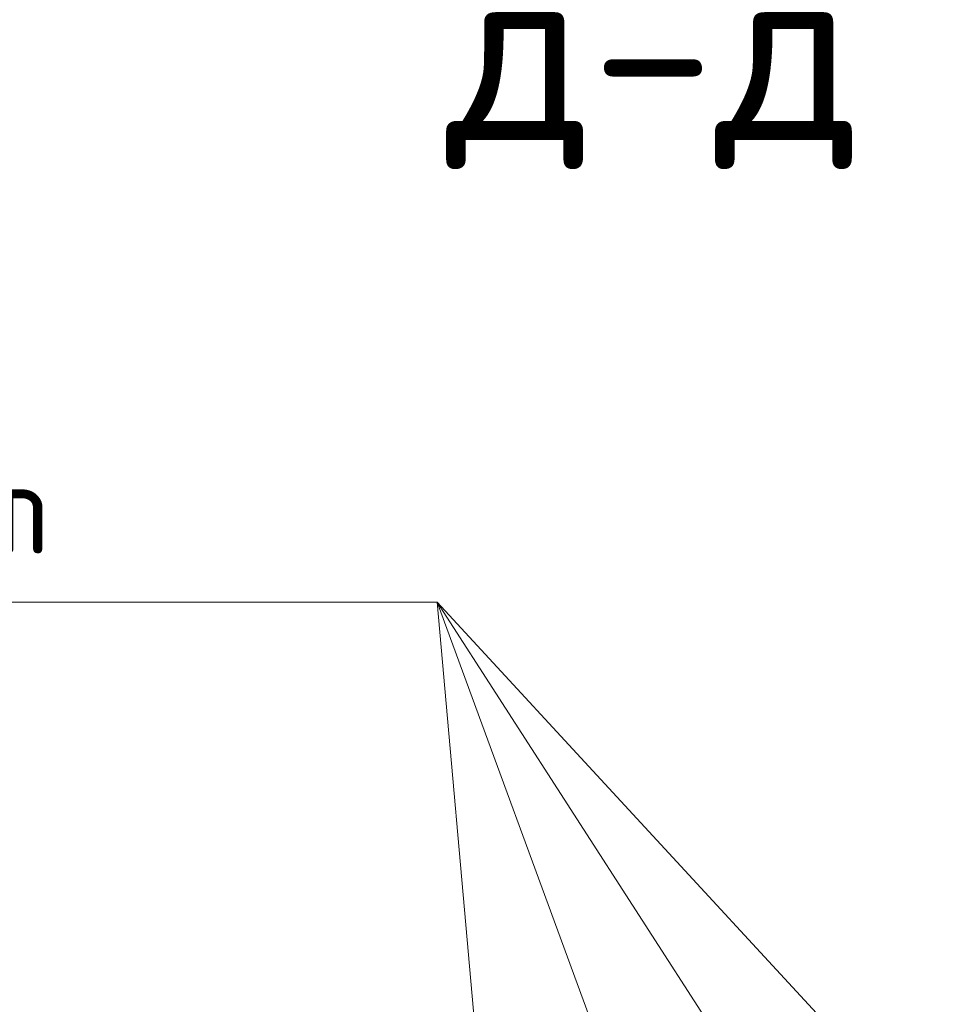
# Model space of a CAD drawing. Header units: metres. Extents: x -38 to 102, y -15 to 21.
# Tile 107 of 229: x 88.245 to 88.548, y -5.223 to -4.899. Entities that reach past the tile are written whole.
import ezdxf

# ---------------------------------------------------------------- set-up
doc = ezdxf.new("R2010")
doc.units = ezdxf.units.M
doc.layers.add('XR$4$Арм.стержн. Хомут', color=240, linetype='Continuous', lineweight=35)
doc.layers.add('XR$6$Арм.стержн. Хомут', color=240, linetype='Continuous', lineweight=35)
doc.styles.add('ISOCPEUR', font='txt')

msp = doc.modelspace()

# ---------------------------------------------------------------- linework, layer by layer
at = {"layer": 'XR$4$Арм.стержн. Хомут', "color": 7, "linetype": 'Continuous', "lineweight": 13, "transparency": 33554687}
for p, q in [((88.01811, -5.09093), (88.38211, -5.09093)), ((88.38211, -5.09093), (88.54808, -5.27081)), ((88.38211, -5.09093), (88.49808, -5.27081)), ((88.38211, -5.09093), (88.44808, -5.27081)), ((88.38211, -5.09093), (88.39808, -5.27081))]:
    msp.add_line(p, q, dxfattribs=at)
at = {"layer": 'XR$6$Арм.стержн. Хомут', "color": 7, "linetype": 'Continuous', "lineweight": 13, "transparency": 33554687}
for p, q in [((88.01811, -5.09093), (88.38211, -5.09093)), ((88.38211, -5.09093), (88.54808, -5.27081)), ((88.38211, -5.09093), (88.49808, -5.27081)), ((88.38211, -5.09093), (88.44808, -5.27081)), ((88.38211, -5.09093), (88.39808, -5.27081))]:
    msp.add_line(p, q, dxfattribs=at)

# ---------------------------------------------------------------- texts
at = {"color": 7, "linetype": 'Continuous', "lineweight": 13, "transparency": 33554687, "insert": (88.45315, -4.91352), "char_height": 0.06, "width": 0.1533913, "attachment_point": 5, "style": 'ISOCPEUR'}
msp.add_mtext('\\A1;{\\fISOCPEUR|i0|b0;\\H0.060000;\\W1.000000;\\C7;д-д}\\P', dxfattribs=at)
msp.add_mtext('\\A1;{\\fISOCPEUR|i0|b0;\\H0.060000;\\W1.000000;\\C7;д-д}\\P', dxfattribs=at)
at = {"layer": 'XR$4$Арм.стержн. Хомут', "color": 7, "linetype": 'Continuous', "lineweight": 25, "transparency": 33554687, "insert": (88.03311, -5.07493), "char_height": 0.03, "width": 0.2575264, "attachment_point": 7, "style": 'ISOCPEUR'}
msp.add_mtext('\\W0.98;ø8 L=700mm ', dxfattribs=at)
at = {"layer": 'XR$6$Арм.стержн. Хомут', "color": 7, "linetype": 'Continuous', "lineweight": 25, "transparency": 33554687, "insert": (88.03311, -5.07493), "char_height": 0.03, "width": 0.2575264, "attachment_point": 7, "style": 'ISOCPEUR'}
msp.add_mtext('\\W0.98;ø8 L=700mm ', dxfattribs=at)

doc.saveas('drawing.dxf')
